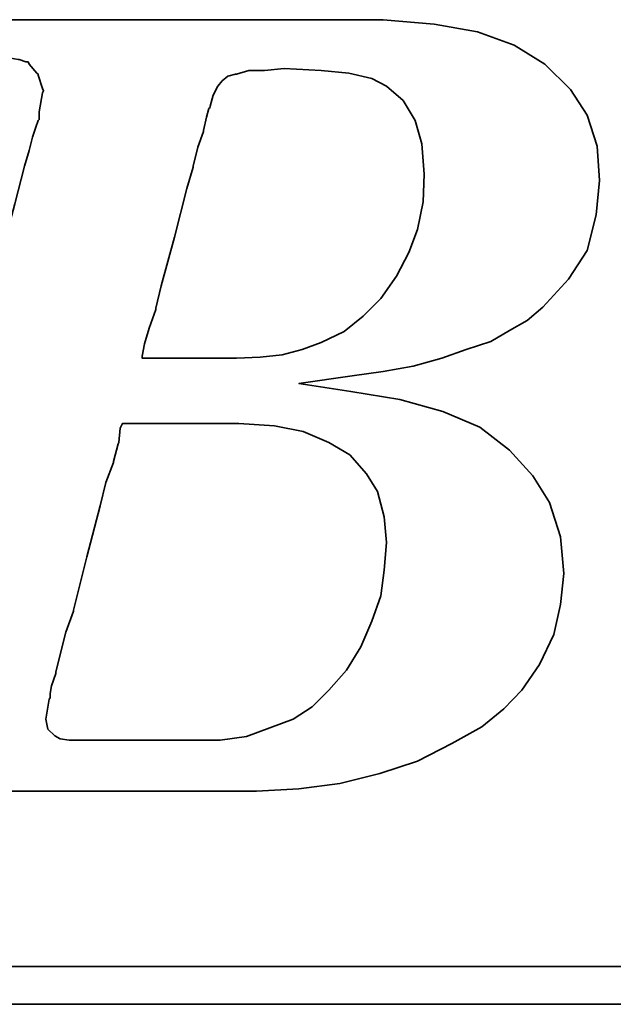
# Model space of a CAD drawing. Extents: x 12 to 241, y 68 to 185.
# Tile 30 of 47: x 196.46 to 197.88, y 124.65 to 127. Entities that reach past the tile are written whole.
import ezdxf

# ---------------------------------------------------------------- set-up
doc = ezdxf.new("R2010")
doc.units = 0
doc.header["$MEASUREMENT"] = 0
doc.layers.add('DIM', color=4, linetype='CONTINUOUS')
doc.layers.add('layer 1', color=7, linetype='CONTINUOUS')

# ---------------------------------------------------------------- blocks, each defined once
blk = doc.blocks.new('TBI MOTION logo(完整正式版)')
at = {"layer": 'layer 1', "color": 22, "lineweight": 35}
for points, knots in [([(-64.65375, -6.86375), (-64.65375, -6.86375), (-64.84375, -7.29625), (-64.84375, -7.29625), (-64.84375, -7.29625), (-64.84375, -7.29625), (-64.86875, -7.34375), (-64.86875, -7.34375), (-64.86875, -7.34375), (-64.86875, -7.34375), (-64.86875, -7.36875), (-64.86875, -7.36875), (-64.86875, -7.36875), (-64.86875, -7.36875), (-65.15375, -7.65375), (-65.15375, -7.65375), (-65.15375, -7.65375), (-65.15375, -7.65375), (-65.17875, -7.65375), (-65.17875, -7.65375), (-65.17875, -7.65375), (-65.17875, -7.65375), (-65.20375, -7.67875), (-65.20375, -7.67875), (-65.20375, -7.67875), (-65.20375, -7.67875), (-65.58875, -7.87125), (-65.58875, -7.87125), (-65.58875, -7.87125), (-65.58875, -7.87125), (-65.63375, -7.87125), (-65.63375, -7.87125), (-65.63375, -7.87125), (-65.63375, -7.87125), (-65.65875, -7.89375), (-65.65875, -7.89375), (-65.65875, -7.89375), (-65.65875, -7.89375), (-66.09375, -7.94375), (-66.09375, -7.94375), (-66.09375, -7.94375), (-66.09375, -7.94375), (-66.11375, -7.94375), (-66.11375, -7.94375), (-66.11375, -7.94375), (-66.11375, -7.94375), (-66.16375, -7.94375), (-66.16375, -7.94375), (-66.16375, -7.94375), (-66.16375, -7.94375), (-66.30875, -7.94375), (-66.30875, -7.94375), (-66.30875, -7.94375), (-66.30875, -7.94375), (-66.69375, -7.94375), (-66.69375, -7.94375), (-66.69375, -7.94375), (-66.69375, -7.94375), (-67.07375, -7.94375), (-67.07375, -7.94375), (-67.07375, -7.94375), (-67.07375, -7.94375), (-67.12375, -7.94375), (-67.12375, -7.94375), (-67.12375, -7.94375), (-67.12375, -7.94375), (-67.12375, -7.96625), (-67.12375, -7.96625), (-67.12375, -7.96625), (-67.12375, -7.96625), (-67.14875, -7.99125), (-67.14875, -7.99125), (-67.14875, -7.99125), (-67.14875, -7.99125), (-67.24375, -8.34875), (-67.24375, -8.34875), (-67.24375, -8.34875), (-67.24375, -8.34875), (-67.31375, -8.68625), (-67.31375, -8.68625), (-67.31375, -8.68625), (-67.31375, -8.68625), (-67.26875, -8.68625), (-67.26875, -8.68625), (-67.26875, -8.68625), (-67.26875, -8.68625), (-67.07375, -8.68625), (-67.07375, -8.68625), (-67.07375, -8.68625), (-67.07375, -8.68625), (-66.54875, -8.68625), (-66.54875, -8.68625), (-66.54875, -8.68625), (-66.54875, -8.68625), (-65.82625, -8.68625), (-65.82625, -8.68625), (-65.82625, -8.68625), (-65.82625, -8.68625), (-65.01375, -8.68625), (-65.01375, -8.68625), (-65.01375, -8.68625), (-65.01375, -8.68625), (-64.05375, -8.68625), (-64.05375, -8.68625), (-64.05375, -8.68625), (-64.05375, -8.68625), (-62.08375, -8.68625), (-62.08375, -8.68625), (-62.08375, -8.68625), (-62.08375, -8.68625), (-60.06875, -8.68625), (-60.06875, -8.68625), (-60.06875, -8.68625), (-60.06875, -8.68625), (-59.10875, -8.68625), (-59.10875, -8.68625), (-59.10875, -8.68625), (-59.10875, -8.68625), (-58.29375, -8.68625), (-58.29375, -8.68625), (-58.29375, -8.68625), (-58.29375, -8.68625), (-57.57375, -8.68625), (-57.57375, -8.68625), (-57.57375, -8.68625), (-57.57375, -8.68625), (-57.04875, -8.68625), (-57.04875, -8.68625), (-57.04875, -8.68625), (-57.04875, -8.68625), (-56.85375, -8.68625), (-56.85375, -8.68625), (-56.85375, -8.68625), (-56.85375, -8.68625), (-56.70875, -8.68625), (-56.70875, -8.68625), (-56.70875, -8.68625), (-56.70875, -8.68625), (-56.61375, -8.68625), (-56.61375, -8.68625), (-56.61375, -8.68625), (-56.61375, -8.68625), (-56.56875, -8.68625), (-56.56875, -8.68625), (-56.56875, -8.68625), (-56.56875, -8.68625), (-55.65375, -8.63875), (-55.65375, -8.63875), (-55.65375, -8.63875), (-55.65375, -8.63875), (-54.76875, -8.51875), (-54.76875, -8.51875), (-54.76875, -8.51875), (-54.76875, -8.51875), (-53.90375, -8.30375), (-53.90375, -8.30375), (-53.90375, -8.30375), (-53.90375, -8.30375), (-53.08875, -8.03875), (-53.08875, -8.03875), (-53.08875, -8.03875), (-53.08875, -8.03875), (-52.34375, -7.65375), (-52.34375, -7.65375), (-52.34375, -7.65375), (-52.34375, -7.65375), (-51.69875, -7.29625), (-51.69875, -7.29625), (-51.69875, -7.29625), (-51.69875, -7.29625), (-51.21875, -6.91125), (-51.21875, -6.91125), (-51.21875, -6.91125), (-51.21875, -6.91125), (-50.83375, -6.50375), (-50.83375, -6.50375), (-50.83375, -6.50375), (-50.83375, -6.50375), (-50.44875, -5.94875), (-50.44875, -5.94875), (-50.44875, -5.94875), (-50.44875, -5.94875), (-50.13875, -5.30375), (-50.13875, -5.30375), (-50.13875, -5.30375), (-50.13875, -5.30375), (-49.99375, -4.65375), (-49.99375, -4.65375), (-49.99375, -4.65375), (-49.99375, -4.65375), (-49.92375, -3.98375), (-49.92375, -3.98375), (-49.92375, -3.98375), (-49.92375, -3.98375), (-49.99375, -3.19374), (-49.99375, -3.19374), (-49.99375, -3.19374), (-49.99375, -3.19374), (-50.23374, -2.44874), (-50.23374, -2.44874), (-50.23374, -2.44874), (-50.23374, -2.44874), (-50.59375, -1.87374), (-50.59375, -1.87374), (-50.59375, -1.87374), (-50.59375, -1.87374), (-51.09875, -1.31874), (-51.09875, -1.31874), (-51.09875, -1.31874), (-51.09875, -1.31874), (-51.74375, -0.81875), (-51.74375, -0.81875), (-51.74375, -0.81875), (-51.74375, -0.81875), (-52.53875, -0.48125), (-52.53875, -0.48125), (-52.53875, -0.48125), (-52.53875, -0.48125), (-53.47375, -0.21875), (-53.47375, -0.21875), (-53.47375, -0.21875), (-53.47375, -0.21875), (-54.52875, -0.04874), (-54.52875, -0.04874), (-54.52875, -0.04874), (-54.52875, -0.04874), (-55.65375, 0.12125), (-55.65375, 0.12125), (-55.65375, 0.12125), (-55.65375, 0.12125), (-54.50375, 0.28624), (-54.50375, 0.28624), (-54.50375, 0.28624), (-54.50375, 0.28624), (-53.83375, 0.38124), (-53.83375, 0.38124), (-53.83375, 0.38124), (-53.83375, 0.38124), (-53.18375, 0.50125), (-53.18375, 0.50125), (-53.18375, 0.50125), (-53.18375, 0.50125), (-52.55875, 0.66874), (-52.55875, 0.66874), (-52.55875, 0.66874), (-52.55875, 0.66874), (-52.03375, 0.86124), (-52.03375, 0.86124), (-52.03375, 0.86124), (-52.03375, 0.86124), (-51.50374, 1.03124), (-51.50374, 1.03124), (-51.50374, 1.03124), (-51.50374, 1.03124), (-51.09875, 1.27125), (-51.09875, 1.27125), (-51.09875, 1.27125), (-51.09875, 1.27125), (-50.71375, 1.48624), (-50.71375, 1.48624), (-50.71375, 1.48624), (-50.71375, 1.48624), (-50.37625, 1.77625), (-50.37625, 1.77625), (-50.37625, 1.77625), (-50.37625, 1.77625), (-49.82375, 2.37625), (-49.82375, 2.37625), (-49.82375, 2.37625), (-49.82375, 2.37625), (-49.41875, 2.99625), (-49.41875, 2.99625), (-49.41875, 2.99625), (-49.41875, 2.99625), (-49.22375, 3.76625), (-49.22375, 3.76625), (-49.22375, 3.76625), (-49.22375, 3.76625), (-49.15375, 4.50874), (-49.15375, 4.50874), (-49.15375, 4.50874), (-49.15375, 4.50874), (-49.20375, 5.25125), (-49.20375, 5.25125), (-49.20375, 5.25125), (-49.20375, 5.25125), (-49.41875, 5.92625), (-49.41875, 5.92625), (-49.41875, 5.92625), (-49.41875, 5.92625), (-49.77875, 6.47625), (-49.77875, 6.47625), (-49.77875, 6.47625), (-49.77875, 6.47625), (-50.33125, 7.02624), (-50.33125, 7.02624), (-50.33125, 7.02624), (-50.33125, 7.02624), (-51.00125, 7.43625), (-51.00125, 7.43625), (-51.00125, 7.43625), (-51.00125, 7.43625), (-51.79375, 7.72625), (-51.79375, 7.72625), (-51.79375, 7.72625), (-51.79375, 7.72625), (-52.72875, 7.89124), (-52.72875, 7.89124), (-52.72875, 7.89124), (-52.72875, 7.89124), (-53.83375, 7.98625), (-53.83375, 7.98625), (-53.83375, 7.98625), (-53.83375, 7.98625), (-53.92875, 7.98625), (-53.92875, 7.98625), (-53.92875, 7.98625), (-53.92875, 7.98625), (-54.26375, 7.98625), (-54.26375, 7.98625), (-54.26375, 7.98625), (-54.26375, 7.98625), (-54.74375, 7.98625), (-54.74375, 7.98625), (-54.74375, 7.98625), (-54.74375, 7.98625), (-55.36875, 7.98625), (-55.36875, 7.98625), (-55.36875, 7.98625), (-55.36875, 7.98625), (-56.13375, 7.98625), (-56.13375, 7.98625), (-56.13375, 7.98625), (-56.13375, 7.98625), (-56.94875, 7.98625), (-56.94875, 7.98625), (-56.94875, 7.98625), (-56.94875, 7.98625), (-58.77625, 7.98625), (-58.77625, 7.98625), (-58.77625, 7.98625), (-58.77625, 7.98625), (-60.59875, 7.98625), (-60.59875, 7.98625), (-60.59875, 7.98625), (-60.59875, 7.98625), (-61.41375, 7.98625), (-61.41375, 7.98625), (-61.41375, 7.98625), (-61.41375, 7.98625), (-62.17875, 7.98625), (-62.17875, 7.98625), (-62.17875, 7.98625), (-62.17875, 7.98625), (-62.80375, 7.98625), (-62.80375, 7.98625), (-62.80375, 7.98625), (-62.80375, 7.98625), (-63.30625, 7.98625), (-63.30625, 7.98625), (-63.30625, 7.98625), (-63.30625, 7.98625), (-63.57375, 7.98625), (-63.57375, 7.98625), (-63.57375, 7.98625), (-63.57375, 7.98625), (-63.57375, 7.96375), (-63.57375, 7.96375), (-63.57375, 7.96375), (-63.57375, 7.96375), (-63.59875, 7.94125), (-63.59875, 7.94125), (-63.59875, 7.94125), (-63.59875, 7.94125), (-63.69375, 7.55625), (-63.69375, 7.55625), (-63.69375, 7.55625), (-63.69375, 7.55625), (-63.76375, 7.24624), (-63.76375, 7.24624), (-63.76375, 7.24624), (-63.76375, 7.24624), (-63.23875, 7.24624), (-63.23875, 7.24624), (-63.23875, 7.24624), (-63.23875, 7.24624), (-62.75875, 7.24624), (-62.75875, 7.24624), (-62.75875, 7.24624), (-62.75875, 7.24624), (-62.61125, 7.24624), (-62.61125, 7.24624), (-62.61125, 7.24624), (-62.61125, 7.24624), (-62.56625, 7.24624), (-62.56625, 7.24624), (-62.56625, 7.24624), (-62.56625, 7.24624), (-62.22875, 7.24624), (-62.22875, 7.24624), (-62.22875, 7.24624), (-62.22875, 7.24624), (-62.20375, 7.24624), (-62.20375, 7.24624), (-62.20375, 7.24624), (-62.20375, 7.24624), (-62.17875, 7.21875), (-62.17875, 7.21875), (-62.17875, 7.21875), (-62.17875, 7.21875), (-61.96375, 7.17125), (-61.96375, 7.17125), (-61.96375, 7.17125), (-61.96375, 7.17125), (-61.72375, 7.12624), (-61.72375, 7.12624), (-61.72375, 7.12624), (-61.72375, 7.12624), (-61.70375, 7.12624), (-61.70375, 7.12624), (-61.70375, 7.12624), (-61.70375, 7.12624), (-61.55875, 7.07624), (-61.55875, 7.07624), (-61.55875, 7.07624), (-61.55875, 7.07624), (-61.50875, 7.07624), (-61.50875, 7.07624), (-61.50875, 7.07624), (-61.50875, 7.07624), (-61.48375, 7.02624), (-61.48375, 7.02624), (-61.48375, 7.02624), (-61.48375, 7.02624), (-61.31875, 6.83375), (-61.31875, 6.83375), (-61.31875, 6.83375), (-61.31875, 6.83375), (-61.29375, 6.81125), (-61.29375, 6.81125), (-61.29375, 6.81125), (-61.29375, 6.81125), (-61.29375, 6.78625), (-61.29375, 6.78625), (-61.29375, 6.78625), (-61.29375, 6.78625), (-61.19875, 6.50124), (-61.19875, 6.50124), (-61.19875, 6.50124), (-61.19875, 6.50124), (-61.17375, 6.45124), (-61.17375, 6.45124), (-61.17375, 6.45124), (-61.17375, 6.45124), (-61.19875, 6.40625), (-61.19875, 6.40625), (-61.19875, 6.40625), (-61.19875, 6.40625), (-61.26875, 5.99624), (-61.26875, 5.99624), (-61.26875, 5.99624), (-61.26875, 5.99624), (-61.26875, 5.85125), (-61.26875, 5.85125), (-61.26875, 5.85125), (-61.26875, 5.85125), (-61.26875, 5.82625), (-61.26875, 5.82625), (-61.26875, 5.82625), (-61.26875, 5.82625), (-61.29375, 5.80625), (-61.29375, 5.80625), (-61.29375, 5.80625), (-61.29375, 5.80625), (-61.34125, 5.66125), (-61.34125, 5.66125), (-61.34125, 5.66125), (-61.34125, 5.66125), (-61.41375, 5.44625), (-61.41375, 5.44625), (-61.41375, 5.44625), (-61.41375, 5.44625), (-61.48375, 5.15625), (-61.48375, 5.15625), (-61.48375, 5.15625), (-61.48375, 5.15625), (-61.58375, 4.82124), (-61.58375, 4.82124), (-61.58375, 4.82124), (-61.58375, 4.82124), (-61.79875, 4.00375), (-61.79875, 4.00375), (-61.79875, 4.00375), (-61.79875, 4.00375), (-62.05875, 2.99625), (-62.05875, 2.99625), (-62.05875, 2.99625), (-62.05875, 2.99625), (-62.34875, 1.91625), (-62.34875, 1.91625), (-62.34875, 1.91625), (-62.34875, 1.91625), (-62.97375, -0.41124), (-62.97375, -0.41124), (-62.97375, -0.41124), (-62.97375, -0.41124), (-63.59875, -2.75875), (-63.59875, -2.75875), (-63.59875, -2.75875), (-63.59875, -2.75875), (-63.88375, -3.86374), (-63.88375, -3.86374), (-63.88375, -3.86374), (-63.88375, -3.86374), (-64.14875, -4.82374), (-64.14875, -4.82374), (-64.14875, -4.82374), (-64.14875, -4.82374), (-64.36375, -5.64125), (-64.36375, -5.64125), (-64.36375, -5.64125), (-64.36375, -5.64125), (-64.43625, -5.97625), (-64.43625, -5.97625), (-64.43625, -5.97625), (-64.43625, -5.97625), (-64.50875, -6.28625), (-64.50875, -6.28625), (-64.50875, -6.28625), (-64.50875, -6.28625), (-64.50875, -6.30875), (-64.50875, -6.30875), (-64.50875, -6.30875), (-64.50875, -6.30875), (-64.57875, -6.50375), (-64.57875, -6.50375), (-64.57875, -6.50375), (-64.57875, -6.50375), (-64.62875, -6.69625), (-64.62875, -6.69625), (-64.62875, -6.69625), (-64.62875, -6.69625), (-64.62875, -6.76875), (-64.62875, -6.76875), (-64.62875, -6.76875), (-64.62875, -6.76875), (-64.62875, -6.81375), (-64.62875, -6.81375), (-64.62875, -6.81375), (-64.62875, -6.81375), (-64.62875, -6.83875), (-64.62875, -6.83875), (-64.62875, -6.83875), (-64.62875, -6.83875), (-64.65375, -6.86375), (-64.65375, -6.86375)], [0, 0, 0, 0, 0.00719424, 0.00719424, 0.00719424, 0.00719424, 0.01438849, 0.01438849, 0.01438849, 0.01438849, 0.02158273, 0.02158273, 0.02158273, 0.02158273, 0.02877698, 0.02877698, 0.02877698, 0.02877698, 0.03597122, 0.03597122, 0.03597122, 0.03597122, 0.04316547, 0.04316547, 0.04316547, 0.04316547, 0.05035971, 0.05035971, 0.05035971, 0.05035971, 0.05755396, 0.05755396, 0.05755396, 0.05755396, 0.0647482, 0.0647482, 0.0647482, 0.0647482, 0.07194245, 0.07194245, 0.07194245, 0.07194245, 0.07913669, 0.07913669, 0.07913669, 0.07913669, 0.08633094, 0.08633094, 0.08633094, 0.08633094, 0.09352518, 0.09352518, 0.09352518, 0.09352518, 0.10071942, 0.10071942, 0.10071942, 0.10071942, 0.10791367, 0.10791367, 0.10791367, 0.10791367, 0.11510791, 0.11510791, 0.11510791, 0.11510791, 0.12230216, 0.12230216, 0.12230216, 0.12230216, 0.1294964, 0.1294964, 0.1294964, 0.1294964, 0.13669065, 0.13669065, 0.13669065, 0.13669065, 0.14388489, 0.14388489, 0.14388489, 0.14388489, 0.15107914, 0.15107914, 0.15107914, 0.15107914, 0.15827338, 0.15827338, 0.15827338, 0.15827338, 0.16546763, 0.16546763, 0.16546763, 0.16546763, 0.17266187, 0.17266187, 0.17266187, 0.17266187, 0.17985612, 0.17985612, 0.17985612, 0.17985612, 0.18705036, 0.18705036, 0.18705036, 0.18705036, 0.1942446, 0.1942446, 0.1942446, 0.1942446, 0.20143885, 0.20143885, 0.20143885, 0.20143885, 0.20863309, 0.20863309, 0.20863309, 0.20863309, 0.21582734, 0.21582734, 0.21582734, 0.21582734, 0.22302158, 0.22302158, 0.22302158, 0.22302158, 0.23021583, 0.23021583, 0.23021583, 0.23021583, 0.23741007, 0.23741007, 0.23741007, 0.23741007, 0.24460432, 0.24460432, 0.24460432, 0.24460432, 0.25179856, 0.25179856, 0.25179856, 0.25179856, 0.25899281, 0.25899281, 0.25899281, 0.25899281, 0.26618705, 0.26618705, 0.26618705, 0.26618705, 0.27338129, 0.27338129, 0.27338129, 0.27338129, 0.28057554, 0.28057554, 0.28057554, 0.28057554, 0.28776978, 0.28776978, 0.28776978, 0.28776978, 0.29496403, 0.29496403, 0.29496403, 0.29496403, 0.30215827, 0.30215827, 0.30215827, 0.30215827, 0.30935252, 0.30935252, 0.30935252, 0.30935252, 0.31654676, 0.31654676, 0.31654676, 0.31654676, 0.32374101, 0.32374101, 0.32374101, 0.32374101, 0.33093525, 0.33093525, 0.33093525, 0.33093525, 0.3381295, 0.3381295, 0.3381295, 0.3381295, 0.34532374, 0.34532374, 0.34532374, 0.34532374, 0.35251799, 0.35251799, 0.35251799, 0.35251799, 0.35971223, 0.35971223, 0.35971223, 0.35971223, 0.36690647, 0.36690647, 0.36690647, 0.36690647, 0.37410072, 0.37410072, 0.37410072, 0.37410072, 0.38129496, 0.38129496, 0.38129496, 0.38129496, 0.38848921, 0.38848921, 0.38848921, 0.38848921, 0.39568345, 0.39568345, 0.39568345, 0.39568345, 0.4028777, 0.4028777, 0.4028777, 0.4028777, 0.41007194, 0.41007194, 0.41007194, 0.41007194, 0.41726619, 0.41726619, 0.41726619, 0.41726619, 0.42446043, 0.42446043, 0.42446043, 0.42446043, 0.43165468, 0.43165468, 0.43165468, 0.43165468, 0.43884892, 0.43884892, 0.43884892, 0.43884892, 0.44604317, 0.44604317, 0.44604317, 0.44604317, 0.45323741, 0.45323741, 0.45323741, 0.45323741, 0.46043165, 0.46043165, 0.46043165, 0.46043165, 0.4676259, 0.4676259, 0.4676259, 0.4676259, 0.47482014, 0.47482014, 0.47482014, 0.47482014, 0.48201439, 0.48201439, 0.48201439, 0.48201439, 0.48920863, 0.48920863, 0.48920863, 0.48920863, 0.49640288, 0.49640288, 0.49640288, 0.49640288, 0.50359712, 0.50359712, 0.50359712, 0.50359712, 0.51079137, 0.51079137, 0.51079137, 0.51079137, 0.51798561, 0.51798561, 0.51798561, 0.51798561, 0.52517986, 0.52517986, 0.52517986, 0.52517986, 0.5323741, 0.5323741, 0.5323741, 0.5323741, 0.53956835, 0.53956835, 0.53956835, 0.53956835, 0.54676259, 0.54676259, 0.54676259, 0.54676259, 0.55395683, 0.55395683, 0.55395683, 0.55395683, 0.56115108, 0.56115108, 0.56115108, 0.56115108, 0.56834532, 0.56834532, 0.56834532, 0.56834532, 0.57553957, 0.57553957, 0.57553957, 0.57553957, 0.58273381, 0.58273381, 0.58273381, 0.58273381, 0.58992806, 0.58992806, 0.58992806, 0.58992806, 0.5971223, 0.5971223, 0.5971223, 0.5971223, 0.60431655, 0.60431655, 0.60431655, 0.60431655, 0.61151079, 0.61151079, 0.61151079, 0.61151079, 0.61870504, 0.61870504, 0.61870504, 0.61870504, 0.62589928, 0.62589928, 0.62589928, 0.62589928, 0.63309353, 0.63309353, 0.63309353, 0.63309353, 0.64028777, 0.64028777, 0.64028777, 0.64028777, 0.64748201, 0.64748201, 0.64748201, 0.64748201, 0.65467626, 0.65467626, 0.65467626, 0.65467626, 0.6618705, 0.6618705, 0.6618705, 0.6618705, 0.66906475, 0.66906475, 0.66906475, 0.66906475, 0.67625899, 0.67625899, 0.67625899, 0.67625899, 0.68345324, 0.68345324, 0.68345324, 0.68345324, 0.69064748, 0.69064748, 0.69064748, 0.69064748, 0.69784173, 0.69784173, 0.69784173, 0.69784173, 0.70503597, 0.70503597, 0.70503597, 0.70503597, 0.71223022, 0.71223022, 0.71223022, 0.71223022, 0.71942446, 0.71942446, 0.71942446, 0.71942446, 0.72661871, 0.72661871, 0.72661871, 0.72661871, 0.73381295, 0.73381295, 0.73381295, 0.73381295, 0.74100719, 0.74100719, 0.74100719, 0.74100719, 0.74820144, 0.74820144, 0.74820144, 0.74820144, 0.75539568, 0.75539568, 0.75539568, 0.75539568, 0.76258993, 0.76258993, 0.76258993, 0.76258993, 0.76978417, 0.76978417, 0.76978417, 0.76978417, 0.77697842, 0.77697842, 0.77697842, 0.77697842, 0.78417266, 0.78417266, 0.78417266, 0.78417266, 0.79136691, 0.79136691, 0.79136691, 0.79136691, 0.79856115, 0.79856115, 0.79856115, 0.79856115, 0.8057554, 0.8057554, 0.8057554, 0.8057554, 0.81294964, 0.81294964, 0.81294964, 0.81294964, 0.82014388, 0.82014388, 0.82014388, 0.82014388, 0.82733813, 0.82733813, 0.82733813, 0.82733813, 0.83453237, 0.83453237, 0.83453237, 0.83453237, 0.84172662, 0.84172662, 0.84172662, 0.84172662, 0.84892086, 0.84892086, 0.84892086, 0.84892086, 0.85611511, 0.85611511, 0.85611511, 0.85611511, 0.86330935, 0.86330935, 0.86330935, 0.86330935, 0.8705036, 0.8705036, 0.8705036, 0.8705036, 0.87769784, 0.87769784, 0.87769784, 0.87769784, 0.88489209, 0.88489209, 0.88489209, 0.88489209, 0.89208633, 0.89208633, 0.89208633, 0.89208633, 0.89928058, 0.89928058, 0.89928058, 0.89928058, 0.90647482, 0.90647482, 0.90647482, 0.90647482, 0.91366906, 0.91366906, 0.91366906, 0.91366906, 0.92086331, 0.92086331, 0.92086331, 0.92086331, 0.92805755, 0.92805755, 0.92805755, 0.92805755, 0.9352518, 0.9352518, 0.9352518, 0.9352518, 0.94244604, 0.94244604, 0.94244604, 0.94244604, 0.94964029, 0.94964029, 0.94964029, 0.94964029, 0.95683453, 0.95683453, 0.95683453, 0.95683453, 0.96402878, 0.96402878, 0.96402878, 0.96402878, 0.97122302, 0.97122302, 0.97122302, 0.97122302, 0.97841727, 0.97841727, 0.97841727, 0.97841727, 0.98561151, 0.98561151, 0.98561151, 0.98561151, 0.99280576, 0.99280576, 0.99280576, 0.99280576, 1, 1, 1, 1]), ([(-57.50375, 6.35625), (-57.50375, 6.35625), (-57.57375, 6.11625), (-57.57375, 6.11625), (-57.57375, 6.11625), (-57.57375, 6.11625), (-57.57375, 6.09125), (-57.57375, 6.09125), (-57.57375, 6.09125), (-57.57375, 6.09125), (-57.59875, 6.06625), (-57.59875, 6.06625), (-57.59875, 6.06625), (-57.59875, 6.06625), (-57.64875, 5.87625), (-57.64875, 5.87625), (-57.64875, 5.87625), (-57.64875, 5.87625), (-57.71875, 5.58875), (-57.71875, 5.58875), (-57.71875, 5.58875), (-57.71875, 5.58875), (-57.71875, 5.56625), (-57.71875, 5.56625), (-57.71875, 5.56625), (-57.71875, 5.56625), (-57.83875, 5.23125), (-57.83875, 5.23125), (-57.83875, 5.23125), (-57.83875, 5.23125), (-57.93625, 4.82124), (-57.93625, 4.82124), (-57.93625, 4.82124), (-57.93625, 4.82124), (-57.93625, 4.79624), (-57.93625, 4.79624), (-57.93625, 4.79624), (-57.93625, 4.79624), (-58.07875, 4.34125), (-58.07875, 4.34125), (-58.07875, 4.34125), (-58.07875, 4.34125), (-58.34375, 3.28625), (-58.34375, 3.28625), (-58.34375, 3.28625), (-58.34375, 3.28625), (-58.62875, 2.23124), (-58.62875, 2.23124), (-58.62875, 2.23124), (-58.62875, 2.23124), (-58.74875, 1.75125), (-58.74875, 1.75125), (-58.74875, 1.75125), (-58.74875, 1.75125), (-58.74875, 1.72625), (-58.74875, 1.72625), (-58.74875, 1.72625), (-58.74875, 1.72625), (-58.89375, 1.31625), (-58.89375, 1.31625), (-58.89375, 1.31625), (-58.89375, 1.31625), (-58.98875, 0.98124), (-58.98875, 0.98124), (-58.98875, 0.98124), (-58.98875, 0.98124), (-59.03875, 0.71625), (-59.03875, 0.71625), (-59.03875, 0.71625), (-59.03875, 0.71625), (-59.03875, 0.66874), (-59.03875, 0.66874), (-59.03875, 0.66874), (-59.03875, 0.66874), (-58.91875, 0.66874), (-58.91875, 0.66874), (-58.91875, 0.66874), (-58.91875, 0.66874), (-58.53375, 0.66874), (-58.53375, 0.66874), (-58.53375, 0.66874), (-58.53375, 0.66874), (-58.10375, 0.66874), (-58.10375, 0.66874), (-58.10375, 0.66874), (-58.10375, 0.66874), (-57.66875, 0.66874), (-57.66875, 0.66874), (-57.66875, 0.66874), (-57.66875, 0.66874), (-57.33375, 0.66874), (-57.33375, 0.66874), (-57.33375, 0.66874), (-57.33375, 0.66874), (-57.09375, 0.66874), (-57.09375, 0.66874), (-57.09375, 0.66874), (-57.09375, 0.66874), (-56.99875, 0.66874), (-56.99875, 0.66874), (-56.99875, 0.66874), (-56.99875, 0.66874), (-56.49375, 0.69374), (-56.49375, 0.69374), (-56.49375, 0.69374), (-56.49375, 0.69374), (-56.01375, 0.74374), (-56.01375, 0.74374), (-56.01375, 0.74374), (-56.01375, 0.74374), (-55.58375, 0.86124), (-55.58375, 0.86124), (-55.58375, 0.86124), (-55.58375, 0.86124), (-55.17375, 1.00624), (-55.17375, 1.00624), (-55.17375, 1.00624), (-55.17375, 1.00624), (-54.67375, 1.24625), (-54.67375, 1.24625), (-54.67375, 1.24625), (-54.67375, 1.24625), (-54.26375, 1.58124), (-54.26375, 1.58124), (-54.26375, 1.58124), (-54.26375, 1.58124), (-53.87875, 1.96374), (-53.87875, 1.96374), (-53.87875, 1.96374), (-53.87875, 1.96374), (-53.54375, 2.44625), (-53.54375, 2.44625), (-53.54375, 2.44625), (-53.54375, 2.44625), (-53.27875, 2.95125), (-53.27875, 2.95125), (-53.27875, 2.95125), (-53.27875, 2.95125), (-53.08875, 3.45124), (-53.08875, 3.45124), (-53.08875, 3.45124), (-53.08875, 3.45124), (-52.96875, 4.05124), (-52.96875, 4.05124), (-52.96875, 4.05124), (-52.96875, 4.05124), (-52.94375, 4.65125), (-52.94375, 4.65125), (-52.94375, 4.65125), (-52.94375, 4.65125), (-52.99375, 5.30125), (-52.99375, 5.30125), (-52.99375, 5.30125), (-52.99375, 5.30125), (-53.13875, 5.80625), (-53.13875, 5.80625), (-53.13875, 5.80625), (-53.13875, 5.80625), (-53.39875, 6.23625), (-53.39875, 6.23625), (-53.39875, 6.23625), (-53.39875, 6.23625), (-53.75875, 6.54875), (-53.75875, 6.54875), (-53.75875, 6.54875), (-53.75875, 6.54875), (-54.07375, 6.71625), (-54.07375, 6.71625), (-54.07375, 6.71625), (-54.07375, 6.71625), (-54.57375, 6.83375), (-54.57375, 6.83375), (-54.57375, 6.83375), (-54.57375, 6.83375), (-55.17375, 6.88625), (-55.17375, 6.88625), (-55.17375, 6.88625), (-55.17375, 6.88625), (-55.96875, 6.93125), (-55.96875, 6.93125), (-55.96875, 6.93125), (-55.96875, 6.93125), (-56.39875, 6.88625), (-56.39875, 6.88625), (-56.39875, 6.88625), (-56.39875, 6.88625), (-56.42125, 6.88625), (-56.42125, 6.88625), (-56.42125, 6.88625), (-56.42125, 6.88625), (-56.73375, 6.88625), (-56.73375, 6.88625), (-56.73375, 6.88625), (-56.73375, 6.88625), (-56.99875, 6.81125), (-56.99875, 6.81125), (-56.99875, 6.81125), (-56.99875, 6.81125), (-57.02375, 6.81125), (-57.02375, 6.81125), (-57.02375, 6.81125), (-57.02375, 6.81125), (-57.18875, 6.76625), (-57.18875, 6.76625), (-57.18875, 6.76625), (-57.18875, 6.76625), (-57.30875, 6.66625), (-57.30875, 6.66625), (-57.30875, 6.66625), (-57.30875, 6.66625), (-57.40875, 6.54875), (-57.40875, 6.54875), (-57.40875, 6.54875), (-57.40875, 6.54875), (-57.50375, 6.35625), (-57.50375, 6.35625)], [0, 0, 0, 0, 0.01851852, 0.01851852, 0.01851852, 0.01851852, 0.03703704, 0.03703704, 0.03703704, 0.03703704, 0.05555556, 0.05555556, 0.05555556, 0.05555556, 0.07407407, 0.07407407, 0.07407407, 0.07407407, 0.09259259, 0.09259259, 0.09259259, 0.09259259, 0.11111111, 0.11111111, 0.11111111, 0.11111111, 0.12962963, 0.12962963, 0.12962963, 0.12962963, 0.14814815, 0.14814815, 0.14814815, 0.14814815, 0.16666667, 0.16666667, 0.16666667, 0.16666667, 0.18518519, 0.18518519, 0.18518519, 0.18518519, 0.2037037, 0.2037037, 0.2037037, 0.2037037, 0.22222222, 0.22222222, 0.22222222, 0.22222222, 0.24074074, 0.24074074, 0.24074074, 0.24074074, 0.25925926, 0.25925926, 0.25925926, 0.25925926, 0.27777778, 0.27777778, 0.27777778, 0.27777778, 0.2962963, 0.2962963, 0.2962963, 0.2962963, 0.31481481, 0.31481481, 0.31481481, 0.31481481, 0.33333333, 0.33333333, 0.33333333, 0.33333333, 0.35185185, 0.35185185, 0.35185185, 0.35185185, 0.37037037, 0.37037037, 0.37037037, 0.37037037, 0.38888889, 0.38888889, 0.38888889, 0.38888889, 0.40740741, 0.40740741, 0.40740741, 0.40740741, 0.42592593, 0.42592593, 0.42592593, 0.42592593, 0.44444444, 0.44444444, 0.44444444, 0.44444444, 0.46296296, 0.46296296, 0.46296296, 0.46296296, 0.48148148, 0.48148148, 0.48148148, 0.48148148, 0.5, 0.5, 0.5, 0.5, 0.51851852, 0.51851852, 0.51851852, 0.51851852, 0.53703704, 0.53703704, 0.53703704, 0.53703704, 0.55555556, 0.55555556, 0.55555556, 0.55555556, 0.57407407, 0.57407407, 0.57407407, 0.57407407, 0.59259259, 0.59259259, 0.59259259, 0.59259259, 0.61111111, 0.61111111, 0.61111111, 0.61111111, 0.62962963, 0.62962963, 0.62962963, 0.62962963, 0.64814815, 0.64814815, 0.64814815, 0.64814815, 0.66666667, 0.66666667, 0.66666667, 0.66666667, 0.68518519, 0.68518519, 0.68518519, 0.68518519, 0.7037037, 0.7037037, 0.7037037, 0.7037037, 0.72222222, 0.72222222, 0.72222222, 0.72222222, 0.74074074, 0.74074074, 0.74074074, 0.74074074, 0.75925926, 0.75925926, 0.75925926, 0.75925926, 0.77777778, 0.77777778, 0.77777778, 0.77777778, 0.7962963, 0.7962963, 0.7962963, 0.7962963, 0.81481481, 0.81481481, 0.81481481, 0.81481481, 0.83333333, 0.83333333, 0.83333333, 0.83333333, 0.85185185, 0.85185185, 0.85185185, 0.85185185, 0.87037037, 0.87037037, 0.87037037, 0.87037037, 0.88888889, 0.88888889, 0.88888889, 0.88888889, 0.90740741, 0.90740741, 0.90740741, 0.90740741, 0.92592593, 0.92592593, 0.92592593, 0.92592593, 0.94444444, 0.94444444, 0.94444444, 0.94444444, 0.96296296, 0.96296296, 0.96296296, 0.96296296, 0.98148148, 0.98148148, 0.98148148, 0.98148148, 1, 1, 1, 1]), ([(-61.03125, -6.57375), (-61.03125, -6.57375), (-61.03125, -6.67125), (-61.03125, -6.67125), (-61.03125, -6.67125), (-61.03125, -6.67125), (-61.05375, -6.69625), (-61.05375, -6.69625), (-61.05375, -6.69625), (-61.05375, -6.69625), (-61.12375, -7.12875), (-61.12375, -7.12875), (-61.12375, -7.12875), (-61.12375, -7.12875), (-61.07875, -7.34375), (-61.07875, -7.34375), (-61.07875, -7.34375), (-61.07875, -7.34375), (-60.93375, -7.48875), (-60.93375, -7.48875), (-60.93375, -7.48875), (-60.93375, -7.48875), (-60.81375, -7.55625), (-60.81375, -7.55625), (-60.81375, -7.55625), (-60.81375, -7.55625), (-60.62375, -7.58375), (-60.62375, -7.58375), (-60.62375, -7.58375), (-60.62375, -7.58375), (-60.30875, -7.58375), (-60.30875, -7.58375), (-60.30875, -7.58375), (-60.30875, -7.58375), (-59.97375, -7.58375), (-59.97375, -7.58375), (-59.97375, -7.58375), (-59.97375, -7.58375), (-59.87875, -7.58375), (-59.87875, -7.58375), (-59.87875, -7.58375), (-59.87875, -7.58375), (-59.63625, -7.58375), (-59.63625, -7.58375), (-59.63625, -7.58375), (-59.63625, -7.58375), (-58.96875, -7.58375), (-58.96875, -7.58375), (-58.96875, -7.58375), (-58.96875, -7.58375), (-58.29375, -7.58375), (-58.29375, -7.58375), (-58.29375, -7.58375), (-58.29375, -7.58375), (-58.05375, -7.58375), (-58.05375, -7.58375), (-58.05375, -7.58375), (-58.05375, -7.58375), (-57.98375, -7.58375), (-57.98375, -7.58375), (-57.98375, -7.58375), (-57.98375, -7.58375), (-57.35875, -7.58375), (-57.35875, -7.58375), (-57.35875, -7.58375), (-57.35875, -7.58375), (-56.78375, -7.50875), (-56.78375, -7.50875), (-56.78375, -7.50875), (-56.78375, -7.50875), (-56.27875, -7.31875), (-56.27875, -7.31875), (-56.27875, -7.31875), (-56.27875, -7.31875), (-55.77375, -7.12875), (-55.77375, -7.12875), (-55.77375, -7.12875), (-55.77375, -7.12875), (-55.36875, -6.86375), (-55.36875, -6.86375), (-55.36875, -6.86375), (-55.36875, -6.86375), (-55.00875, -6.50375), (-55.00875, -6.50375), (-55.00875, -6.50375), (-55.00875, -6.50375), (-54.62375, -6.06875), (-54.62375, -6.06875), (-54.62375, -6.06875), (-54.62375, -6.06875), (-54.31375, -5.56875), (-54.31375, -5.56875), (-54.31375, -5.56875), (-54.31375, -5.56875), (-54.07375, -5.01625), (-54.07375, -5.01625), (-54.07375, -5.01625), (-54.07375, -5.01625), (-53.87875, -4.46374), (-53.87875, -4.46374), (-53.87875, -4.46374), (-53.87875, -4.46374), (-53.80875, -3.91375), (-53.80875, -3.91375), (-53.80875, -3.91375), (-53.80875, -3.91375), (-53.75875, -3.31375), (-53.75875, -3.31375), (-53.75875, -3.31375), (-53.75875, -3.31375), (-53.80875, -2.75875), (-53.80875, -2.75875), (-53.80875, -2.75875), (-53.80875, -2.75875), (-53.95375, -2.20875), (-53.95375, -2.20875), (-53.95375, -2.20875), (-53.95375, -2.20875), (-54.19375, -1.82625), (-54.19375, -1.82625), (-54.19375, -1.82625), (-54.19375, -1.82625), (-54.55375, -1.41875), (-54.55375, -1.41875), (-54.55375, -1.41875), (-54.55375, -1.41875), (-55.00875, -1.15125), (-55.00875, -1.15125), (-55.00875, -1.15125), (-55.00875, -1.15125), (-55.56125, -0.91375), (-55.56125, -0.91375), (-55.56125, -0.91375), (-55.56125, -0.91375), (-56.18125, -0.79375), (-56.18125, -0.79375), (-56.18125, -0.79375), (-56.18125, -0.79375), (-56.94875, -0.74374), (-56.94875, -0.74374), (-56.94875, -0.74374), (-56.94875, -0.74374), (-56.99875, -0.74374), (-56.99875, -0.74374), (-56.99875, -0.74374), (-56.99875, -0.74374), (-57.09375, -0.74374), (-57.09375, -0.74374), (-57.09375, -0.74374), (-57.09375, -0.74374), (-57.38375, -0.74374), (-57.38375, -0.74374), (-57.38375, -0.74374), (-57.38375, -0.74374), (-57.76875, -0.74374), (-57.76875, -0.74374), (-57.76875, -0.74374), (-57.76875, -0.74374), (-58.24625, -0.74374), (-58.24625, -0.74374), (-58.24625, -0.74374), (-58.24625, -0.74374), (-58.72875, -0.74374), (-58.72875, -0.74374), (-58.72875, -0.74374), (-58.72875, -0.74374), (-59.20875, -0.74374), (-59.20875, -0.74374), (-59.20875, -0.74374), (-59.20875, -0.74374), (-59.46875, -0.74374), (-59.46875, -0.74374), (-59.46875, -0.74374), (-59.46875, -0.74374), (-59.51625, -0.83875), (-59.51625, -0.83875), (-59.51625, -0.83875), (-59.51625, -0.83875), (-59.54375, -1.15125), (-59.54375, -1.15125), (-59.54375, -1.15125), (-59.54375, -1.15125), (-59.56375, -1.17874), (-59.56375, -1.17874), (-59.56375, -1.17874), (-59.56375, -1.17874), (-59.66375, -1.55875), (-59.66375, -1.55875), (-59.66375, -1.55875), (-59.66375, -1.55875), (-59.66375, -1.58375), (-59.66375, -1.58375), (-59.66375, -1.58375), (-59.66375, -1.58375), (-59.82875, -2.01874), (-59.82875, -2.01874), (-59.82875, -2.01874), (-59.82875, -2.01874), (-59.94875, -2.52125), (-59.94875, -2.52125), (-59.94875, -2.52125), (-59.94875, -2.52125), (-60.23875, -3.62375), (-60.23875, -3.62375), (-60.23875, -3.62375), (-60.23875, -3.62375), (-60.52375, -4.77624), (-60.52375, -4.77624), (-60.52375, -4.77624), (-60.52375, -4.77624), (-60.52375, -4.79874), (-60.52375, -4.79874), (-60.52375, -4.79874), (-60.52375, -4.79874), (-60.69125, -5.25375), (-60.69125, -5.25375), (-60.69125, -5.25375), (-60.69125, -5.25375), (-60.81375, -5.73625), (-60.81375, -5.73625), (-60.81375, -5.73625), (-60.81375, -5.73625), (-60.90875, -6.11875), (-60.90875, -6.11875), (-60.90875, -6.11875), (-60.90875, -6.11875), (-60.90875, -6.14375), (-60.90875, -6.14375), (-60.90875, -6.14375), (-60.90875, -6.14375), (-61.00375, -6.40875), (-61.00375, -6.40875), (-61.00375, -6.40875), (-61.00375, -6.40875), (-61.03125, -6.57375), (-61.03125, -6.57375)], [0, 0, 0, 0, 0.01694915, 0.01694915, 0.01694915, 0.01694915, 0.03389831, 0.03389831, 0.03389831, 0.03389831, 0.05084746, 0.05084746, 0.05084746, 0.05084746, 0.06779661, 0.06779661, 0.06779661, 0.06779661, 0.08474576, 0.08474576, 0.08474576, 0.08474576, 0.10169492, 0.10169492, 0.10169492, 0.10169492, 0.11864407, 0.11864407, 0.11864407, 0.11864407, 0.13559322, 0.13559322, 0.13559322, 0.13559322, 0.15254237, 0.15254237, 0.15254237, 0.15254237, 0.16949153, 0.16949153, 0.16949153, 0.16949153, 0.18644068, 0.18644068, 0.18644068, 0.18644068, 0.20338983, 0.20338983, 0.20338983, 0.20338983, 0.22033898, 0.22033898, 0.22033898, 0.22033898, 0.23728814, 0.23728814, 0.23728814, 0.23728814, 0.25423729, 0.25423729, 0.25423729, 0.25423729, 0.27118644, 0.27118644, 0.27118644, 0.27118644, 0.28813559, 0.28813559, 0.28813559, 0.28813559, 0.30508475, 0.30508475, 0.30508475, 0.30508475, 0.3220339, 0.3220339, 0.3220339, 0.3220339, 0.33898305, 0.33898305, 0.33898305, 0.33898305, 0.3559322, 0.3559322, 0.3559322, 0.3559322, 0.37288136, 0.37288136, 0.37288136, 0.37288136, 0.38983051, 0.38983051, 0.38983051, 0.38983051, 0.40677966, 0.40677966, 0.40677966, 0.40677966, 0.42372881, 0.42372881, 0.42372881, 0.42372881, 0.44067797, 0.44067797, 0.44067797, 0.44067797, 0.45762712, 0.45762712, 0.45762712, 0.45762712, 0.47457627, 0.47457627, 0.47457627, 0.47457627, 0.49152542, 0.49152542, 0.49152542, 0.49152542, 0.50847458, 0.50847458, 0.50847458, 0.50847458, 0.52542373, 0.52542373, 0.52542373, 0.52542373, 0.54237288, 0.54237288, 0.54237288, 0.54237288, 0.55932203, 0.55932203, 0.55932203, 0.55932203, 0.57627119, 0.57627119, 0.57627119, 0.57627119, 0.59322034, 0.59322034, 0.59322034, 0.59322034, 0.61016949, 0.61016949, 0.61016949, 0.61016949, 0.62711864, 0.62711864, 0.62711864, 0.62711864, 0.6440678, 0.6440678, 0.6440678, 0.6440678, 0.66101695, 0.66101695, 0.66101695, 0.66101695, 0.6779661, 0.6779661, 0.6779661, 0.6779661, 0.69491525, 0.69491525, 0.69491525, 0.69491525, 0.71186441, 0.71186441, 0.71186441, 0.71186441, 0.72881356, 0.72881356, 0.72881356, 0.72881356, 0.74576271, 0.74576271, 0.74576271, 0.74576271, 0.76271186, 0.76271186, 0.76271186, 0.76271186, 0.77966102, 0.77966102, 0.77966102, 0.77966102, 0.79661017, 0.79661017, 0.79661017, 0.79661017, 0.81355932, 0.81355932, 0.81355932, 0.81355932, 0.83050847, 0.83050847, 0.83050847, 0.83050847, 0.84745763, 0.84745763, 0.84745763, 0.84745763, 0.86440678, 0.86440678, 0.86440678, 0.86440678, 0.88135593, 0.88135593, 0.88135593, 0.88135593, 0.89830508, 0.89830508, 0.89830508, 0.89830508, 0.91525424, 0.91525424, 0.91525424, 0.91525424, 0.93220339, 0.93220339, 0.93220339, 0.93220339, 0.94915254, 0.94915254, 0.94915254, 0.94915254, 0.96610169, 0.96610169, 0.96610169, 0.96610169, 0.98305085, 0.98305085, 0.98305085, 0.98305085, 1, 1, 1, 1]), ([(75.90875, -9.47875), (75.90875, -9.47875), (75.90875, -12.28625), (75.90875, -12.28625), (75.90875, -12.28625), (75.90875, -12.28625), (75.90875, -12.47875), (75.90875, -12.47875), (75.90875, -12.47875), (75.90875, -12.47875), (75.71625, -12.47875), (75.71625, -12.47875), (75.71625, -12.47875), (75.71625, -12.47875), (-88.32875, -12.47875), (-88.32875, -12.47875), (-88.32875, -12.47875), (-88.32875, -12.47875), (-88.32875, -13.29375), (-88.32875, -13.29375), (-88.32875, -13.29375), (-88.32875, -13.29375), (82.89125, -13.29375), (82.89125, -13.29375), (82.89125, -13.29375), (82.89125, -13.29375), (75.90875, -9.47875), (75.90875, -9.47875)], [0, 0, 0, 0, 0.14285714, 0.14285714, 0.14285714, 0.14285714, 0.28571429, 0.28571429, 0.28571429, 0.28571429, 0.42857143, 0.42857143, 0.42857143, 0.42857143, 0.57142857, 0.57142857, 0.57142857, 0.57142857, 0.71428571, 0.71428571, 0.71428571, 0.71428571, 0.85714286, 0.85714286, 0.85714286, 0.85714286, 1, 1, 1, 1])]:
    blk.add_open_spline(points, degree=3, knots=knots, dxfattribs=at)

msp = doc.modelspace()

# ---------------------------------------------------------------- block references
at = {"layer": 'DIM', "color": 7, "xscale": 0.1106772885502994, "yscale": 0.1106772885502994, "zscale": 0.1106772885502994}
msp.add_blockref('TBI MOTION logo(完整正式版)', (203.2862, 126.1201), dxfattribs=at)

doc.saveas('drawing.dxf')
